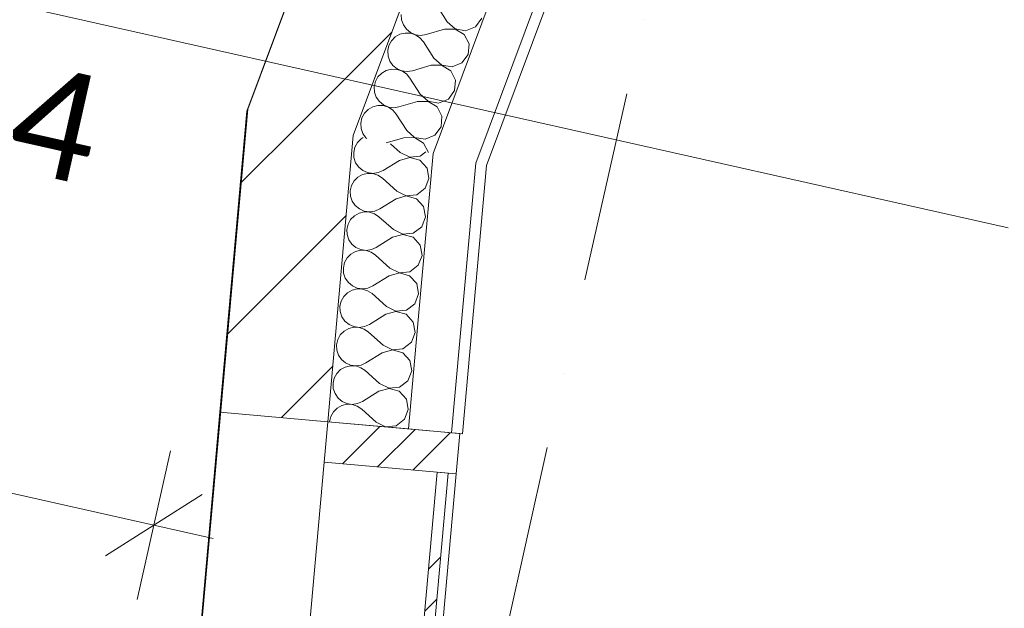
# Model space of a CAD drawing. Header units: millimetres. Extents: x -7213913 to -6930480, y 6129472 to 6353620.
# Tile 216 of 256: x -7182444 to -7180625, y 6180240 to 6181328. Entities that reach past the tile are written whole.
import ezdxf
from ezdxf.enums import TextEntityAlignment as Align

# ---------------------------------------------------------------- set-up
doc = ezdxf.new("R2010")
doc.units = ezdxf.units.MM
doc.header["$MEASUREMENT"] = 0
doc.set_wipeout_variables(frame=1)
doc.linetypes.add('Wipeout_Contour', pattern=[1000, 0, -1000])
doc.linetypes.add('Штрихпунктирная', pattern=[670.277762, 352.777767, -176.388884, 0, -141.111112])
for name, color, linetype in [('S - МОП.АР', 7, 'Continuous'), ('АР-Отметки высот.АР', 7, 'Continuous'), ('АР-Стены_внешние_.АР', 7, 'Continuous'), ('АР-Стены_Наружные ВИТРАЖ', 7, 'Continuous'), ('АР-Чертеж-Оси_Осевые размеры.АР', 7, 'Continuous'), ('АР-Чертеж-Размеры.АР', 7, 'Continuous')]:
    doc.layers.add(name, color=color, linetype=linetype)
for name, color, linetype, lineweight in [('S - МОП.АР_Ном._пера__2', 8, 'Continuous', 15), ('АР-Отметки высот.АР_Ном._пера__120', 7, 'Continuous', 0), ('АР-Стены_внешние_.АР_Ном._пера__1', 7, 'Continuous', 0), ('АР-Стены_внешние_.АР_Ном._пера__120', 7, 'Continuous', 0), ('АР-Стены_Наружные ВИТРАЖ_Ном._пера__120', 7, 'Continuous', 0), ('АР-Чертеж-Оси_Осевые размеры.АР_Ном._пера__120', 7, 'Continuous', 0), ('АР-Чертеж-Размеры.АР_Ном._пера__1', 7, 'Continuous', 0), ('Паспорта Зон Archicad_Ном._пера__1', 7, 'Continuous', 0)]:
    doc.layers.add(name, color=color, linetype=linetype, lineweight=lineweight)
doc.styles.add('РЎР“Р•РќР•Р\xa0Р\x98Р\xa0_РЎРўР\x98Р›Р¬_1', font='txt')
doc.styles.add('РЎР“Р•РќР•Р\xa0Р\x98Р\xa0_РЎРўР\x98Р›Р¬_2', font='calibri.ttf')
doc.styles.add('РЎР“Р•РќР•Р\xa0Р\x98Р\xa0_РЎРўР\x98Р›Р¬_3', font='GOST_Common.ttf')
doc.styles.add('РЎР“Р•РќР•Р\xa0Р\x98Р\xa0_РЎРўР\x98Р›Р¬_5', font='GOTHIC.TTF')
doc.dimstyles.new('СГЕНЕРИР_СТИЛЬ__3', dxfattribs={"dimtxt": 129.999995, "dimasz": 142.5, "dimexe": 0.18, "dimexo": 300000, "dimgap": 0, "dimtad": 1, "dimdec": 0, "dimzin": 0, "dimdsep": 46, "dimtxsty": 'РЎР“Р•РќР•Р\xa0Р\x98Р\xa0_РЎРўР\x98Р›Р¬_3', "dimblk": 'ARROWHEAD_6', "dimblk1": 'ARROWHEAD_6', "dimblk2": 'ARROWHEAD_6', "dimcen": 0.09, "dimclrd": 7, "dimclre": 7, "dimclrt": 7, "dimazin": 0, "dimtfac": 1, "dimtdec": 4, "dimtmove": 0, "dimatfit": 3, "dimfxl": 1, "dimtolj": 1, "dimtzin": 0, "dimarcsym": 0})
pattern_1 = [(45, (-6566190.34, 6562677.8), (-176.776695, 176.776695), []), (45, (-6566225.7, 6562713.15), (-176.776695, 176.776695), []), (45, (-6566261.05, 6562748.5), (-176.776695, 176.776695), [])]
pattern_2 = [(45, (-6566190.34, 6562677.8), (-127.279217, 127.279217), [])]

# ---------------------------------------------------------------- blocks, each defined once
blk = doc.blocks.new('Техническая лоджия_7_52_10', base_point=(-7182433.9, 6182354.9))
at = {"layer": 'S - МОП.АР_Ном._пера__2', "color": 8, "linetype": 'Continuous', "lineweight": 15, "flags": 128}
blk.add_lwpolyline([(-7184405.1, 6180105.4), (-7183009.8, 6179792), (-7182162.2, 6179601.7), (-7182022.6, 6181163.1), (-7181737.8, 6181925.1), (-7183887.9, 6182408), (-7184041.3, 6181725.1)], close=True, dxfattribs=at)
at = {"layer": 'Паспорта Зон Archicad_Ном._пера__1', "color": 7, "lineweight": 0, "style": 'РЎР“Р•РќР•Р\xa0Р\x98Р\xa0_РЎРўР\x98Р›Р¬_1'}
blk.add_attdef('ROOM_NUMBER', text='', height=250, rotation=347.3417, dxfattribs=at).set_placement((-7182485, 6181615.1), align=Align.MIDDLE_CENTER)
at = {"layer": 'Паспорта Зон Archicad_Ном._пера__1', "color": 7, "lineweight": 0, "style": 'РЎР“Р•РќР•Р\xa0Р\x98Р\xa0_РЎРўР\x98Р›Р¬_2'}
blk.add_attdef('ROOM_AREA', text='', height=200, rotation=347.3417, dxfattribs=at).set_placement((-7182301.3, 6181119.4), align=Align.MIDDLE_RIGHT)
blk = doc.blocks.new('Навесная Стена_36_10', base_point=(-6566190.3, 6562677.8))
at = {"layer": 'АР-Стены_Наружные ВИТРАЖ_Ном._пера__120', "color": 7, "linetype": 'Continuous', "lineweight": 0, "flags": 128}
for points in [[(-7181881.7, 6180510.3), (-7182136.2, 6177665.4)], [(-7181637.7, 6180488.5), (-7181892.2, 6177643.6)]]:
    blk.add_lwpolyline(points, dxfattribs=at)
at = {"color": 254, "linetype": 'Wipeout_Contour', "lineweight": 0, "ltscale": 37896488.80814835}
blk.add_wipeout([(-7181907.1, 6177644.9), (-7181652.6, 6180489.9), (-7181672.6, 6180491.6), (-7181927, 6177646.7)], dxfattribs=at).dxf.layer = 'АР-Стены_Наружные ВИТРАЖ'
at = {"layer": 'АР-Стены_Наружные ВИТРАЖ', "linetype": 'Continuous', "lineweight": 0, "true_color": 0x000000}
h = blk.add_hatch(dxfattribs=at)
h.set_pattern_fill('АЛЮМИНИЙ_000A', color=18, style=0, pattern_type=2)
h.set_pattern_definition(pattern_1)
h.paths.add_polyline_path([(-7181907.1, 6177644.9), (-7181652.6, 6180489.9), (-7181672.6, 6180491.6), (-7181927, 6177646.7)])
at = {"layer": 'АР-Стены_Наружные ВИТРАЖ_Ном._пера__120', "color": 7, "linetype": 'Continuous', "lineweight": 0, "flags": 128}
blk.add_lwpolyline([(-7181907.1, 6177644.9), (-7181927, 6177646.7), (-7181672.6, 6180491.6), (-7181652.6, 6180489.9)], close=True, dxfattribs=at)
at = {"color": 254, "linetype": 'Wipeout_Contour', "lineweight": 0, "ltscale": 37900218.33324112}
blk.add_wipeout([(-7181631, 6180563.2), (-7181875, 6180585), (-7181881.7, 6180510.3), (-7181637.7, 6180488.5)], dxfattribs=at).dxf.layer = 'АР-Стены_Наружные ВИТРАЖ'
at = {"layer": 'АР-Стены_Наружные ВИТРАЖ', "linetype": 'Continuous', "lineweight": 0, "true_color": 0x000000}
h = blk.add_hatch(dxfattribs=at)
h.set_pattern_fill('АЛЮМИНИЙ_000A', color=18, style=0, pattern_type=2)
h.set_pattern_definition(pattern_1)
h.paths.add_polyline_path([(-7181631, 6180563.2), (-7181875, 6180585), (-7181881.7, 6180510.3), (-7181637.7, 6180488.5)])
at = {"layer": 'АР-Стены_Наружные ВИТРАЖ_Ном._пера__120', "color": 7, "linetype": 'Continuous', "lineweight": 0, "flags": 128}
blk.add_lwpolyline([(-7181631, 6180563.2), (-7181637.7, 6180488.5), (-7181881.7, 6180510.3), (-7181875, 6180585)], close=True, dxfattribs=at)
blk = doc.blocks.new('*X760', base_point=(-6566190.3, 6562677.8))
at = {"layer": 'АР-Стены_внешние_.АР_Ном._пера__1', "color": 7, "linetype": 'Continuous', "lineweight": 0}
for p, q in [((-7181738.9, 6181337.9), (-7181738.3, 6181328)), ((-7181653.9, 6181324.2), (-7181673.2, 6181354.2)), ((-7181738.3, 6181328), (-7181735.1, 6181318.7)), ((-7181735.1, 6181318.7), (-7181729.4, 6181310.6)), ((-7181653.9, 6181324.2), (-7181639.3, 6181311.2)), ((-7181602, 6181315.2), (-7181590.4, 6181330.9)), ((-7181741.6, 6181301.2), (-7181750.2, 6181296.3)), ((-7181732, 6181303.6), (-7181741.6, 6181301.2)), ((-7181722.2, 6181303.3), (-7181732, 6181303.6)), ((-7181729.4, 6181310.6), (-7181721.8, 6181304.4)), ((-7181712.8, 6181300.3), (-7181722.2, 6181303.3)), ((-7181721.8, 6181304.4), (-7181712.7, 6181300.5)), ((-7181704.6, 6181294.8), (-7181712.8, 6181300.3)), ((-7181712.7, 6181300.5), (-7181702.9, 6181299.3)), ((-7181702.9, 6181299.3), (-7181693.2, 6181300.7)), ((-7181658.9, 6181310.8), (-7181693.2, 6181300.7)), ((-7181639.4, 6181311), (-7181658.9, 6181310.8)), ((-7181622.7, 6181300.8), (-7181639.4, 6181311)), ((-7181639.3, 6181311.2), (-7181620.1, 6181307.9)), ((-7181613.8, 6181283.5), (-7181622.7, 6181300.8)), ((-7181620.1, 6181307.9), (-7181602, 6181315.2)), ((-7181757, 6181289.2), (-7181761.7, 6181280.6)), ((-7181750.2, 6181296.3), (-7181757, 6181289.2)), ((-7181698.2, 6181287.3), (-7181704.6, 6181294.8)), ((-7181678.9, 6181257.3), (-7181698.2, 6181287.3)), ((-7181615.4, 6181264), (-7181613.8, 6181283.5)), ((-7181761.7, 6181280.6), (-7181763.9, 6181271)), ((-7181763.9, 6181271), (-7181763.3, 6181261.1)), ((-7181627, 6181248.3), (-7181615.4, 6181264)), ((-7181763.3, 6181261.1), (-7181760.1, 6181251.8)), ((-7181760.1, 6181251.8), (-7181754.4, 6181243.7)), ((-7181678.9, 6181257.3), (-7181664.3, 6181244.3)), ((-7181645.1, 6181241), (-7181627, 6181248.3)), ((-7181775.2, 6181229.4), (-7181782, 6181222.3)), ((-7181766.6, 6181234.3), (-7181775.2, 6181229.4)), ((-7181757.1, 6181236.7), (-7181766.6, 6181234.3)), ((-7181747.2, 6181236.4), (-7181757.1, 6181236.7)), ((-7181754.4, 6181243.7), (-7181746.8, 6181237.5)), ((-7181737.8, 6181233.4), (-7181747.2, 6181236.4)), ((-7181746.8, 6181237.5), (-7181737.7, 6181233.6)), ((-7181729.6, 6181227.9), (-7181737.8, 6181233.4)), ((-7181737.7, 6181233.6), (-7181728, 6181232.4)), ((-7181723.2, 6181220.4), (-7181729.6, 6181227.9)), ((-7181728, 6181232.4), (-7181718.2, 6181233.8)), ((-7181683.9, 6181243.9), (-7181718.2, 6181233.8)), ((-7181664.4, 6181244), (-7181683.9, 6181243.9)), ((-7181647.7, 6181233.9), (-7181664.4, 6181244)), ((-7181664.3, 6181244.3), (-7181645.1, 6181241)), ((-7181638.8, 6181216.6), (-7181647.7, 6181233.9)), ((-7181786.7, 6181213.7), (-7181788.9, 6181204)), ((-7181782, 6181222.3), (-7181786.7, 6181213.7)), ((-7181703.9, 6181190.3), (-7181723.2, 6181220.4)), ((-7181640.4, 6181197.1), (-7181638.8, 6181216.6)), ((-7181788.9, 6181204), (-7181788.3, 6181194.2)), ((-7181788.3, 6181194.2), (-7181785.1, 6181184.9)), ((-7181652, 6181181.4), (-7181640.4, 6181197.1)), ((-7181785.1, 6181184.9), (-7181779.4, 6181176.8)), ((-7181779.4, 6181176.8), (-7181771.8, 6181170.6)), ((-7181708.9, 6181177), (-7181743.2, 6181166.9)), ((-7181689.4, 6181177.1), (-7181708.9, 6181177)), ((-7181703.9, 6181190.3), (-7181689.3, 6181177.4)), ((-7181672.7, 6181167), (-7181689.4, 6181177.1)), ((-7181689.3, 6181177.4), (-7181670.1, 6181174.1)), ((-7181670.1, 6181174.1), (-7181652, 6181181.4)), ((-7181807.1, 6181155.4), (-7181811.7, 6181146.8)), ((-7181800.2, 6181162.5), (-7181807.1, 6181155.4)), ((-7181791.6, 6181167.4), (-7181800.2, 6181162.5)), ((-7181782.1, 6181169.8), (-7181791.6, 6181167.4)), ((-7181772.2, 6181169.4), (-7181782.1, 6181169.8)), ((-7181762.8, 6181166.4), (-7181772.2, 6181169.4)), ((-7181771.8, 6181170.6), (-7181762.7, 6181166.7)), ((-7181754.6, 6181161), (-7181762.8, 6181166.4)), ((-7181762.7, 6181166.7), (-7181753, 6181165.4)), ((-7181748.2, 6181153.5), (-7181754.6, 6181161)), ((-7181753, 6181165.4), (-7181743.2, 6181166.9)), ((-7181663.8, 6181149.6), (-7181672.7, 6181167)), ((-7181811.7, 6181146.8), (-7181813.9, 6181137.1)), ((-7181813.9, 6181137.1), (-7181813.3, 6181127.3)), ((-7181729, 6181123.4), (-7181748.2, 6181153.5)), ((-7181665.4, 6181130.2), (-7181663.8, 6181149.6)), ((-7181813.3, 6181127.3), (-7181810.1, 6181118)), ((-7181810.1, 6181118), (-7181804.4, 6181109.9)), ((-7181729, 6181123.4), (-7181714.3, 6181110.5)), ((-7181677, 6181114.5), (-7181665.4, 6181130.2)), ((-7181804.4, 6181109.9), (-7181802.9, 6181108.7)), ((-7181734, 6181110.1), (-7181766.7, 6181100.4)), ((-7181714.4, 6181110.2), (-7181734, 6181110.1)), ((-7181697.7, 6181100.1), (-7181714.4, 6181110.2)), ((-7181714.3, 6181110.5), (-7181695.1, 6181107.2)), ((-7181688.9, 6181082.8), (-7181697.7, 6181100.1)), ((-7181695.1, 6181107.2), (-7181677, 6181114.5))]:
    blk.add_line(p, q, dxfattribs=at)
blk = doc.blocks.new('Стена_361_10', base_point=(-7181394.3, 6182273.7))
at = {"layer": 'АР-Стены_внешние_.АР_Ном._пера__1', "color": 7, "linetype": 'Continuous', "lineweight": 0}
for p, q in [((-7181680.1, 6181080.8), (-7181253.8, 6182221.2)), ((-7181601.4, 6181062.9), (-7181178.9, 6182193.2)), ((-7181680.1, 6181080.8), (-7181707, 6180780.4)), ((-7181601.4, 6181062.9), (-7181608.1, 6180987.8))]:
    blk.add_line(p, q, dxfattribs=at)
at = {"layer": 'АР-Стены_внешние_.АР_Ном._пера__1', "color": 7, "linetype": 'Continuous', "lineweight": 0, "flags": 128}
for points in [[(-7181394.3, 6182273.7), (-7181827.7, 6181114.3)], [(-7181581.7, 6181058.4), (-7181160.1, 6182186.2)]]:
    blk.add_lwpolyline(points, dxfattribs=at)
at = {"layer": 'АР-Стены_внешние_.АР', "color": 7, "lineweight": 0}
blk.add_blockref('*X760', (-6566190.3, 6562677.8), dxfattribs=at)
blk = doc.blocks.new('Стена_362_10', base_point=(-7181926.1, 6181136.7))
at = {"layer": 'АР-Стены_внешние_.АР', "linetype": 'Continuous', "lineweight": 0, "true_color": 0x000000}
h = blk.add_hatch(dxfattribs=at)
h.set_pattern_fill('БЛОКИ_БЕТОННЫЕ_ЭФФЕКТИВН_28', color=18, style=0, pattern_type=2)
h.set_pattern_definition(pattern_2)
h.paths.add_polyline_path([(-7182024.5, 6181159), (-7182074.2, 6180602.9), (-7181875, 6180585), (-7181827.7, 6181114.3)])
at = {"layer": 'АР-Стены_внешние_.АР_Ном._пера__1', "color": 7, "linetype": 'Continuous', "lineweight": 15, "flags": 128}
for points in [[(-7182024.5, 6181159), (-7182074.2, 6180602.9)], [(-7181875, 6180585), (-7181827.7, 6181114.3)], [(-7181875, 6180585), (-7182074.2, 6180602.9)]]:
    blk.add_lwpolyline(points, dxfattribs=at)
blk = doc.blocks.new('Стена_369_10', base_point=(-7181535.3, 6182182))
at = {"layer": 'АР-Стены_внешние_.АР', "linetype": 'Continuous', "lineweight": 0, "true_color": 0x000000}
h = blk.add_hatch(dxfattribs=at)
h.set_pattern_fill('БЛОКИ_БЕТОННЫЕ_ЭФФЕКТИВН_28', color=18, style=0, pattern_type=2)
h.set_pattern_definition(pattern_2)
h.paths.add_polyline_path([(-7181678, 6182086), (-7182024.5, 6181159), (-7181827.7, 6181114.3), (-7181481, 6182041.7)])
at = {"layer": 'АР-Стены_внешние_.АР_Ном._пера__1', "color": 7, "linetype": 'Continuous', "lineweight": 15, "flags": 128}
for points in [[(-7181678, 6182086), (-7182024.5, 6181159)], [(-7181481, 6182041.7), (-7181678, 6182086)], [(-7181827.7, 6181114.3), (-7181481, 6182041.7)]]:
    blk.add_lwpolyline(points, dxfattribs=at)
blk = doc.blocks.new('*X778', base_point=(-6566190.3, 6562677.8))
at = {"layer": 'АР-Стены_внешние_.АР_Ном._пера__1', "color": 7, "linetype": 'Continuous', "lineweight": 0}
for p, q in [((-7181819.9, 6181101.2), (-7181824.7, 6181092.6)), ((-7181813, 6181108.2), (-7181819.9, 6181101.2)), ((-7181809.5, 6181110.2), (-7181813, 6181108.2)), ((-7181824.7, 6181092.6), (-7181826.9, 6181083)), ((-7181826.9, 6181083), (-7181826.4, 6181073.2)), ((-7181740.9, 6181082.5), (-7181758.9, 6181098.7)), ((-7181740.9, 6181082.5), (-7181723.4, 6181073.9)), ((-7181703.9, 6181075.8), (-7181693.4, 6181083.8)), ((-7181826.4, 6181073.2), (-7181823.3, 6181063.8)), ((-7181823.3, 6181063.8), (-7181817.7, 6181055.7)), ((-7181742.2, 6181068.2), (-7181772.5, 6181049.5)), ((-7181723.4, 6181073.6), (-7181742.2, 6181068.2)), ((-7181723.4, 6181073.9), (-7181703.9, 6181075.8)), ((-7181704.6, 6181068.3), (-7181723.4, 6181073.6)), ((-7181691.4, 6181053.9), (-7181704.6, 6181068.3)), ((-7181817.7, 6181055.7), (-7181810.1, 6181049.4)), ((-7181810.1, 6181049.4), (-7181801.1, 6181045.5)), ((-7181801.1, 6181045.5), (-7181791.3, 6181044.1)), ((-7181791.3, 6181044.1), (-7181781.5, 6181045.5)), ((-7181781.5, 6181045.5), (-7181772.5, 6181049.5)), ((-7181687.8, 6181034.7), (-7181691.4, 6181053.9)), ((-7181826.3, 6181030.1), (-7181831, 6181021.5)), ((-7181819.3, 6181037.1), (-7181826.3, 6181030.1)), ((-7181810.8, 6181041.9), (-7181819.3, 6181037.1)), ((-7181801.2, 6181044.2), (-7181810.8, 6181041.9)), ((-7181791.3, 6181043.8), (-7181801.2, 6181044.2)), ((-7181782, 6181040.7), (-7181791.3, 6181043.8)), ((-7181773.8, 6181035.2), (-7181782, 6181040.7)), ((-7181747.3, 6181011.3), (-7181773.8, 6181035.2)), ((-7181694.8, 6181016.5), (-7181687.8, 6181034.7)), ((-7181831, 6181021.5), (-7181833.3, 6181011.9)), ((-7181833.3, 6181011.9), (-7181832.8, 6181002)), ((-7181747.3, 6181011.3), (-7181729.7, 6181002.7)), ((-7181710.3, 6181004.6), (-7181694.8, 6181016.5)), ((-7181832.8, 6181002), (-7181829.6, 6180992.7)), ((-7181829.6, 6180992.7), (-7181824, 6180984.6)), ((-7181748.5, 6180997.1), (-7181778.9, 6180978.3)), ((-7181729.8, 6181002.5), (-7181748.5, 6180997.1)), ((-7181711, 6180997.1), (-7181729.8, 6181002.5)), ((-7181729.7, 6181002.7), (-7181710.3, 6181004.6)), ((-7181697.8, 6180982.7), (-7181711, 6180997.1)), ((-7181824, 6180984.6), (-7181816.4, 6180978.3)), ((-7181807.5, 6180973.1), (-7181817.1, 6180970.8)), ((-7181816.4, 6180978.3), (-7181807.4, 6180974.3)), ((-7181797.7, 6180972.7), (-7181807.5, 6180973.1)), ((-7181807.4, 6180974.3), (-7181797.7, 6180973)), ((-7181797.7, 6180973), (-7181787.9, 6180974.3)), ((-7181788.3, 6180969.6), (-7181797.7, 6180972.7)), ((-7181787.9, 6180974.3), (-7181778.9, 6180978.3)), ((-7181694.2, 6180963.6), (-7181697.8, 6180982.7)), ((-7181832.6, 6180958.9), (-7181837.4, 6180950.3)), ((-7181825.7, 6180965.9), (-7181832.6, 6180958.9)), ((-7181817.1, 6180970.8), (-7181825.7, 6180965.9)), ((-7181780.2, 6180964.1), (-7181788.3, 6180969.6)), ((-7181753.6, 6180940.2), (-7181780.2, 6180964.1)), ((-7181701.1, 6180945.3), (-7181694.2, 6180963.6)), ((-7181837.4, 6180950.3), (-7181839.6, 6180940.7)), ((-7181839.6, 6180940.7), (-7181839.1, 6180930.9)), ((-7181753.6, 6180940.2), (-7181736.1, 6180931.6)), ((-7181716.7, 6180933.5), (-7181701.1, 6180945.3)), ((-7181839.1, 6180930.9), (-7181836, 6180921.5)), ((-7181836, 6180921.5), (-7181830.4, 6180913.4)), ((-7181754.9, 6180926), (-7181785.3, 6180907.2)), ((-7181736.1, 6180931.3), (-7181754.9, 6180926)), ((-7181736.1, 6180931.6), (-7181716.7, 6180933.5)), ((-7181717.3, 6180926), (-7181736.1, 6180931.3)), ((-7181704.2, 6180911.6), (-7181717.3, 6180926)), ((-7181823.5, 6180899.6), (-7181832.1, 6180894.8)), ((-7181830.4, 6180913.4), (-7181822.8, 6180907.1)), ((-7181813.9, 6180901.9), (-7181823.5, 6180899.6)), ((-7181822.8, 6180907.1), (-7181813.8, 6180903.2)), ((-7181804.1, 6180901.5), (-7181813.9, 6180901.9)), ((-7181813.8, 6180903.2), (-7181804, 6180901.8)), ((-7181794.7, 6180898.5), (-7181804.1, 6180901.5)), ((-7181804, 6180901.8), (-7181794.3, 6180903.2)), ((-7181794.3, 6180903.2), (-7181785.3, 6180907.2)), ((-7181700.5, 6180892.4), (-7181704.2, 6180911.6)), ((-7181839, 6180887.8), (-7181843.8, 6180879.2)), ((-7181832.1, 6180894.8), (-7181839, 6180887.8)), ((-7181786.5, 6180892.9), (-7181794.7, 6180898.5)), ((-7181760, 6180869), (-7181786.5, 6180892.9)), ((-7181707.5, 6180874.2), (-7181700.5, 6180892.4)), ((-7181843.8, 6180879.2), (-7181846, 6180869.6)), ((-7181846, 6180869.6), (-7181845.5, 6180859.7)), ((-7181760, 6180869), (-7181742.5, 6180860.5)), ((-7181723, 6180862.4), (-7181707.5, 6180874.2)), ((-7181845.5, 6180859.7), (-7181842.4, 6180850.4)), ((-7181842.4, 6180850.4), (-7181836.8, 6180842.3)), ((-7181761.3, 6180854.8), (-7181791.6, 6180836)), ((-7181742.5, 6180860.2), (-7181761.3, 6180854.8)), ((-7181742.5, 6180860.5), (-7181723, 6180862.4)), ((-7181723.7, 6180854.8), (-7181742.5, 6180860.2)), ((-7181710.5, 6180840.4), (-7181723.7, 6180854.8)), ((-7181829.8, 6180828.5), (-7181838.4, 6180823.6)), ((-7181836.8, 6180842.3), (-7181829.2, 6180836)), ((-7181820.3, 6180830.8), (-7181829.8, 6180828.5)), ((-7181829.2, 6180836), (-7181820.2, 6180832)), ((-7181810.4, 6180830.4), (-7181820.3, 6180830.8)), ((-7181820.2, 6180832), (-7181810.4, 6180830.7)), ((-7181810.4, 6180830.7), (-7181800.6, 6180832)), ((-7181801.1, 6180827.3), (-7181810.4, 6180830.4)), ((-7181792.9, 6180821.8), (-7181801.1, 6180827.3)), ((-7181800.6, 6180832), (-7181791.6, 6180836)), ((-7181706.9, 6180821.3), (-7181710.5, 6180840.4)), ((-7181845.4, 6180816.6), (-7181850.1, 6180808)), ((-7181838.4, 6180823.6), (-7181845.4, 6180816.6)), ((-7181766.4, 6180797.9), (-7181792.9, 6180821.8)), ((-7181713.9, 6180803), (-7181706.9, 6180821.3)), ((-7181850.1, 6180808), (-7181852.4, 6180798.4)), ((-7181852.4, 6180798.4), (-7181851.9, 6180788.6)), ((-7181766.4, 6180797.9), (-7181748.8, 6180789.3)), ((-7181748.8, 6180789.3), (-7181729.4, 6180791.2)), ((-7181729.4, 6180791.2), (-7181713.9, 6180803)), ((-7181851.9, 6180788.6), (-7181848.7, 6180779.2)), ((-7181848.7, 6180779.2), (-7181843.1, 6180771.1)), ((-7181767.6, 6180783.7), (-7181798, 6180764.9)), ((-7181748.9, 6180789), (-7181767.6, 6180783.7)), ((-7181730.1, 6180783.7), (-7181748.9, 6180789)), ((-7181716.9, 6180769.3), (-7181730.1, 6180783.7)), ((-7181836.2, 6180757.3), (-7181844.8, 6180752.5)), ((-7181843.1, 6180771.1), (-7181835.5, 6180764.8)), ((-7181826.6, 6180759.6), (-7181836.2, 6180757.3)), ((-7181835.5, 6180764.8), (-7181826.5, 6180760.9)), ((-7181816.8, 6180759.2), (-7181826.6, 6180759.6)), ((-7181826.5, 6180760.9), (-7181816.8, 6180759.5)), ((-7181816.8, 6180759.5), (-7181807, 6180760.9)), ((-7181807.4, 6180756.2), (-7181816.8, 6180759.2)), ((-7181799.3, 6180750.6), (-7181807.4, 6180756.2)), ((-7181807, 6180760.9), (-7181798, 6180764.9)), ((-7181713.3, 6180750.1), (-7181716.9, 6180769.3)), ((-7181856.5, 6180736.9), (-7181858.7, 6180727.3)), ((-7181851.7, 6180745.5), (-7181856.5, 6180736.9)), ((-7181844.8, 6180752.5), (-7181851.7, 6180745.5)), ((-7181772.7, 6180726.8), (-7181799.3, 6180750.6)), ((-7181720.2, 6180731.9), (-7181713.3, 6180750.1)), ((-7181858.7, 6180727.3), (-7181858.2, 6180717.4)), ((-7181755.2, 6180717.9), (-7181774, 6180712.5)), ((-7181772.7, 6180726.8), (-7181755.2, 6180718.2)), ((-7181755.2, 6180718.2), (-7181735.8, 6180720.1)), ((-7181736.4, 6180712.6), (-7181755.2, 6180717.9)), ((-7181735.8, 6180720.1), (-7181720.2, 6180731.9)), ((-7181858.2, 6180717.4), (-7181855.1, 6180708.1)), ((-7181855.1, 6180708.1), (-7181849.5, 6180700)), ((-7181849.5, 6180700), (-7181841.9, 6180693.7)), ((-7181774, 6180712.5), (-7181804.4, 6180693.7)), ((-7181723.3, 6180698.2), (-7181736.4, 6180712.6)), ((-7181851.2, 6180681.4), (-7181858.1, 6180674.4)), ((-7181842.6, 6180686.2), (-7181851.2, 6180681.4)), ((-7181833, 6180688.5), (-7181842.6, 6180686.2)), ((-7181841.9, 6180693.7), (-7181832.9, 6180689.7)), ((-7181823.2, 6180688.1), (-7181833, 6180688.5)), ((-7181832.9, 6180689.7), (-7181823.1, 6180688.4)), ((-7181813.8, 6180685), (-7181823.2, 6180688.1)), ((-7181823.1, 6180688.4), (-7181813.4, 6180689.7)), ((-7181805.6, 6180679.5), (-7181813.8, 6180685)), ((-7181813.4, 6180689.7), (-7181804.4, 6180693.7)), ((-7181719.6, 6180679), (-7181723.3, 6180698.2)), ((-7181862.9, 6180665.7), (-7181865.1, 6180656.1)), ((-7181858.1, 6180674.4), (-7181862.9, 6180665.7)), ((-7181779.1, 6180655.6), (-7181805.6, 6180679.5)), ((-7181726.6, 6180660.8), (-7181719.6, 6180679)), ((-7181865.1, 6180656.1), (-7181864.6, 6180646.3)), ((-7181864.6, 6180646.3), (-7181861.4, 6180637)), ((-7181761.6, 6180646.7), (-7181780.4, 6180641.4)), ((-7181779.1, 6180655.6), (-7181761.6, 6180647)), ((-7181761.6, 6180647), (-7181742.1, 6180648.9)), ((-7181742.8, 6180641.4), (-7181761.6, 6180646.7)), ((-7181742.1, 6180648.9), (-7181726.6, 6180660.8)), ((-7181861.4, 6180637), (-7181855.9, 6180628.8)), ((-7181855.9, 6180628.8), (-7181848.3, 6180622.6)), ((-7181780.4, 6180641.4), (-7181810.7, 6180622.6)), ((-7181729.6, 6180627), (-7181742.8, 6180641.4)), ((-7181726, 6180607.8), (-7181729.6, 6180627)), ((-7181857.5, 6180610.2), (-7181864.5, 6180603.2)), ((-7181848.9, 6180615), (-7181857.5, 6180610.2)), ((-7181839.4, 6180617.4), (-7181848.9, 6180615)), ((-7181848.3, 6180622.6), (-7181839.3, 6180618.6)), ((-7181829.5, 6180616.9), (-7181839.4, 6180617.4)), ((-7181839.3, 6180618.6), (-7181829.5, 6180617.2)), ((-7181829.5, 6180617.2), (-7181819.7, 6180618.6)), ((-7181820.2, 6180613.9), (-7181829.5, 6180616.9)), ((-7181812, 6180608.4), (-7181820.2, 6180613.9)), ((-7181819.7, 6180618.6), (-7181810.7, 6180622.6)), ((-7181869.2, 6180594.6), (-7181871.5, 6180585)), ((-7181864.5, 6180603.2), (-7181869.2, 6180594.6)), ((-7181785.4, 6180584.5), (-7181812, 6180608.4)), ((-7181733, 6180589.6), (-7181726, 6180607.8)), ((-7181871.5, 6180585), (-7181871.4, 6180584.7)), ((-7181785.4, 6180584.5), (-7181767.9, 6180575.9)), ((-7181767.9, 6180575.6), (-7181768.3, 6180575.5)), ((-7181767.9, 6180575.9), (-7181748.5, 6180577.8)), ((-7181767.3, 6180575.4), (-7181767.9, 6180575.6)), ((-7181748.5, 6180577.8), (-7181733, 6180589.6))]:
    blk.add_line(p, q, dxfattribs=at)
blk = doc.blocks.new('Стена_371_10', base_point=(-7181875, 6180585))
at = {"layer": 'АР-Стены_внешние_.АР_Ном._пера__1', "color": 7, "linetype": 'Continuous', "lineweight": 0}
for p, q in [((-7181680.1, 6181080.8), (-7181707, 6180780.4)), ((-7181601.4, 6181062.9), (-7181608.1, 6180987.8)), ((-7181645.9, 6180564.6), (-7181608.1, 6180987.8)), ((-7181725.6, 6180571.7), (-7181707, 6180780.4))]:
    blk.add_line(p, q, dxfattribs=at)
at = {"layer": 'АР-Стены_внешние_.АР_Ном._пера__1', "color": 7, "linetype": 'Continuous', "lineweight": 0, "flags": 128}
for points in [[(-7181827.7, 6181114.3), (-7181875, 6180585)], [(-7181626, 6180562.8), (-7181581.7, 6181058.4)], [(-7181725.6, 6180571.7), (-7181875, 6180585)], [(-7181645.9, 6180564.6), (-7181725.6, 6180571.7)], [(-7181626, 6180562.8), (-7181645.9, 6180564.6)]]:
    blk.add_lwpolyline(points, dxfattribs=at)
at = {"layer": 'АР-Стены_внешние_.АР', "color": 7, "lineweight": 0}
blk.add_blockref('*X778', (-6566190.3, 6562677.8), dxfattribs=at)
blk = doc.blocks.new('Линия_8_10', base_point=(-7180617.3, 6180943.4))
at = {"layer": 'АР-Отметки высот.АР_Ном._пера__120', "color": 7, "linetype": 'Continuous', "lineweight": 0}
blk.add_line((-7180617.3, 6180943.4), (-7185198.4, 6181972.2), dxfattribs=at)
blk = doc.blocks.new('*D1184', base_point=(-6566190.3, 6562677.8))
at = {"layer": 'АР-Чертеж-Размеры.АР_Ном._пера__1', "color": 7, "linetype": 'Continuous', "lineweight": 0, "transparency": 16777216}
for p, q in [((-7184206.5, 6180989.5), (-7184268.1, 6180715.1)), ((-7184147.7, 6180909.1), (-7184326.9, 6180795.6)), ((-7184237.3, 6180852.3), (-7184347.1, 6180877)), ((-7182196.3, 6180393.9), (-7184237.3, 6180852.3)), ((-7182165.5, 6180531.1), (-7182227.1, 6180256.7)), ((-7182285.9, 6180337.2), (-7182106.7, 6180450.7)), ((-7182086.6, 6180369.3), (-7182196.3, 6180393.9))]:
    blk.add_line(p, q, dxfattribs=at)
at = {"layer": 'АР-Чертеж-Размеры.АР_Ном._пера__1', "color": 7, "lineweight": 0, "transparency": 16777216, "insert": (-7183412.8, 6180693.8), "char_height": 130, "attachment_point": 7, "rotation": 347.3417, "style": 'РЎР“Р•РќР•Р\xa0Р\x98Р\xa0_РЎРўР\x98Р›Р¬_3'}
blk.add_mtext('\\A1;{\\pql;\\fGOST Common|b0|i0|c204|p0;\\W1.000000;2\xa0092}', dxfattribs=at)
blk = doc.blocks.new('ARROWHEAD_6')
at = {"color": 0, "linetype": 'Continuous', "lineweight": 0}
for p, q in [((-0.5, -0.5), (0.5, 0.5)), ((0, 0), (-1, 0))]:
    blk.add_line(p, q, dxfattribs=at)
blk = doc.blocks.new('Стандартный Маркер Сетки[222]_10', base_point=(-7177283.5, 6199173.2))
at = {"layer": 'АР-Чертеж-Оси_Осевые размеры.АР_Ном._пера__120', "color": 7, "linetype": 'Штрихпунктирная', "lineweight": 0}
blk.add_line((-7177502.7, 6198197.5), (-7192274.7, 6132425.5), dxfattribs=at)
at = {"layer": 'АР-Чертеж-Оси_Осевые размеры.АР_Ном._пера__120', "color": 7, "lineweight": 0, "style": 'РЎР“Р•РќР•Р\xa0Р\x98Р\xa0_РЎРўР\x98Р›Р¬_5'}
blk.add_attdef('AC_MarkerText_1', text='', height=350, rotation=347.3417, dxfattribs=at).set_placement((-7192533.5, 6131143.1), align=Align.TOP_CENTER)

msp = doc.modelspace()

# ---------------------------------------------------------------- linework, layer by layer
at = {"layer": 'S - МОП.АР', "color": 254, "linetype": 'Continuous', "lineweight": 0, "true_color": 0xdadada, "flags": 128}
msp.add_lwpolyline([(-7184405.1, 6180105.4), (-7183009.8, 6179792), (-7182162.2, 6179601.7), (-7182022.6, 6181163.1), (-7181737.8, 6181925.1), (-7183887.9, 6182408), (-7184041.3, 6181725.1)], close=True, dxfattribs=at)

# ---------------------------------------------------------------- block references
at = {"layer": 'S - МОП.АР', "color": 7, "linetype": 'Continuous', "lineweight": 0}
ref = msp.add_blockref('Техническая лоджия_7_52_10', (-7182433.9, 6182354.9), dxfattribs=at)
ref.add_attrib('ROOM_AREA', '5,14', dxfattribs={"layer": 'Паспорта Зон Archicad_Ном._пера__1', "color": 7, "lineweight": 0, "height": 200, "rotation": 347.3417, "style": 'РЎР“Р•РќР•Р\xa0Р\x98Р\xa0_РЎРўР\x98Р›Р¬_2'}).set_placement((-7182301.3, 6181119.4), align=Align.MIDDLE_RIGHT)
at = {"layer": 'АР-Отметки высот.АР', "color": 7, "linetype": 'Continuous', "lineweight": 0}
msp.add_blockref('Линия_8_10', (-7180617.3, 6180943.4), dxfattribs=at)
at = {"layer": 'АР-Стены_внешние_.АР', "color": 7, "lineweight": 0}
for name, p in [('Стена_361_10', (-7181394.3, 6182273.7)), ('Стена_369_10', (-7181535.3, 6182182))]:
    msp.add_blockref(name, p, dxfattribs=at)

# ---------------------------------------------------------------- next in the draw order: block references
at = {"layer": 'АР-Стены_Наружные ВИТРАЖ', "linetype": 'Continuous', "lineweight": 0}
msp.add_blockref('Навесная Стена_36_10', (-6566190.3, 6562677.8), dxfattribs=at)

# ---------------------------------------------------------------- next in the draw order: linework, layer by layer
at = {"layer": 'АР-Стены_внешние_.АР_Ном._пера__120', "color": 7, "linetype": 'Continuous', "lineweight": 0}
msp.add_line((-7182342.1, 6177608.6), (-7182074.2, 6180602.9), dxfattribs=at)

# ---------------------------------------------------------------- next in the draw order: block references
at = {"layer": 'АР-Стены_внешние_.АР', "color": 7, "lineweight": 0}
for name, p in [('Стена_362_10', (-7181926.1, 6181136.7)), ('Стена_371_10', (-7181875, 6180585))]:
    msp.add_blockref(name, p, dxfattribs=at)
at = {"layer": 'АР-Чертеж-Оси_Осевые размеры.АР', "color": 8, "linetype": 'Continuous', "lineweight": 15}
msp.add_blockref('Стандартный Маркер Сетки[222]_10', (-7177283.5, 6199173.2), dxfattribs=at)

# ---------------------------------------------------------------- next in the draw order: dimensions: what is measured, and where the dimension line sits
at = {"layer": 'АР-Чертеж-Размеры.АР', "color": 7, "linetype": 'Continuous', "lineweight": 0}
dim = msp.add_linear_dim(base=(-7184237.3, 6180852.3), p1=(-7182024.5, 6181159), p2=(-7183887.9, 6182408), angle=167.3417, dimstyle='СГЕНЕРИР_СТИЛЬ__3', dxfattribs=at)
dim.commit()
dim.dimension.update_dxf_attribs({"geometry": '*D1184', "text_midpoint": (-7183180.9, 6180708.3), "dimtype": 160, "text_rotation": 347.3417})

doc.saveas('drawing.dxf')
